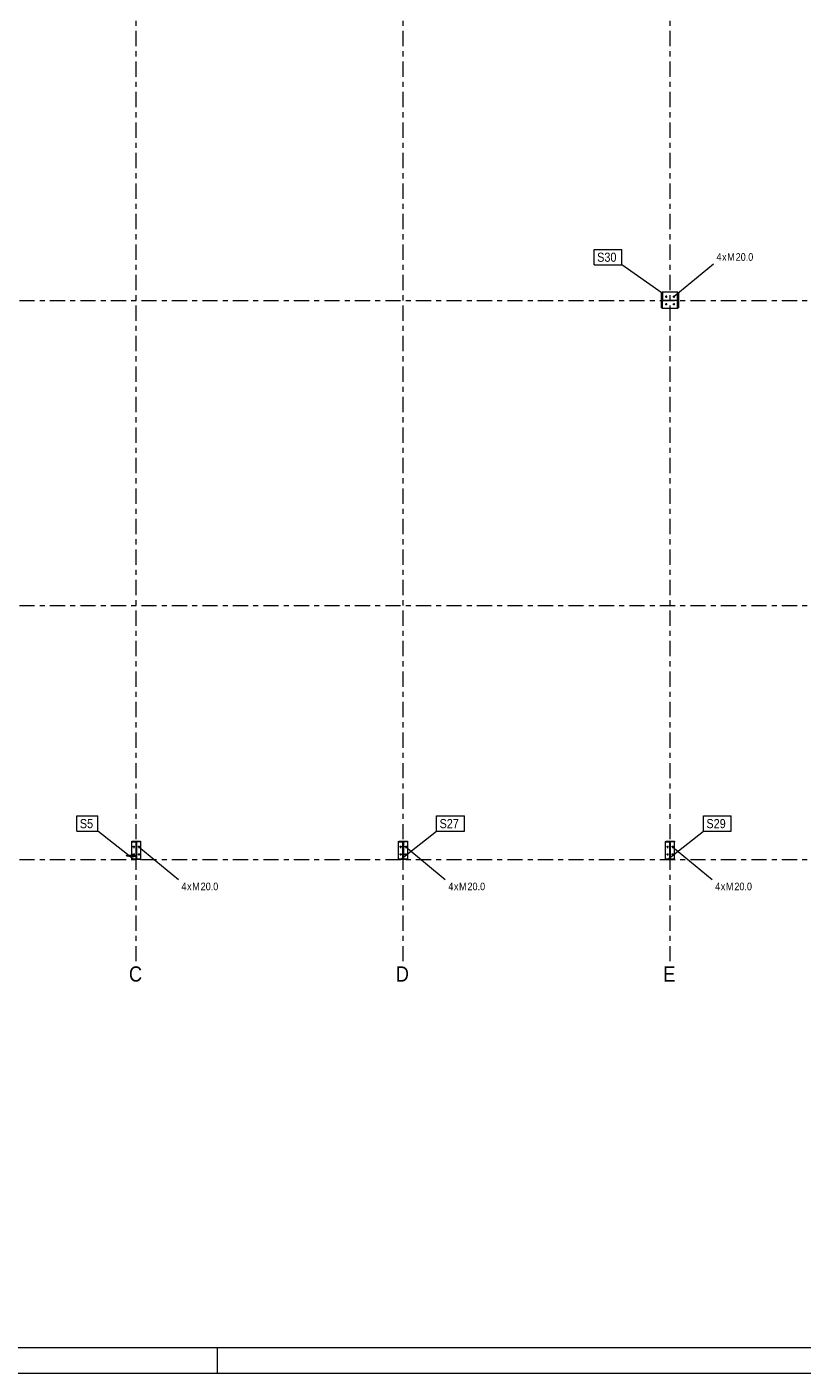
# Model space of a CAD drawing. Header units: millimetres. Extents: x -69 to 541, y -101 to 999.
# Tile 2 of 19: x 83 to 236, y -101 to 164. Entities that reach past the tile are written whole.
import ezdxf

# ---------------------------------------------------------------- set-up
doc = ezdxf.new("R2010")
doc.units = ezdxf.units.MM
doc.linetypes.add('XKITLINE00', pattern=[0])
doc.linetypes.add('XKITLINE03', pattern=[6, 3, -1, 1, -1])
for name, color, linetype, lineweight in [('Arkusz rysunku', 3, 'Continuous', 0), ('Element', 2, 'Continuous', 0), ('Spoina', 1, 'Continuous', 0), ('Znak elementu', 2, 'Continuous', 0), ('Znak śruby', 4, 'Continuous', 0), ('Śruba', 3, 'Continuous', 0)]:
    doc.layers.add(name, color=color, linetype=linetype, lineweight=lineweight)
doc.styles.add('ARIAL', font='ARIAL.TTF')

msp = doc.modelspace()

# ---------------------------------------------------------------- hatches: boundary and pattern name
at = {"layer": 'Śruba'}
for points in [[(209.26, 110.86), (209.27, 110.86), (209.28, 110.86), (209.29, 110.85), (209.3, 110.85), (209.31, 110.84), (209.32, 110.84), (209.33, 110.83), (209.34, 110.82), (209.34, 110.81), (209.35, 110.8), (209.35, 110.79), (209.36, 110.78), (209.36, 110.77), (209.36, 110.76), (209.36, 110.75), (209.36, 110.74), (209.36, 110.73), (209.36, 110.72), (209.35, 110.71), (209.35, 110.7), (209.34, 110.69), (209.34, 110.68), (209.33, 110.67), (209.32, 110.66), (209.31, 110.66), (209.3, 110.65), (209.29, 110.65), (209.28, 110.64), (209.27, 110.64), (209.26, 110.64), (209.25, 110.64), (209.24, 110.64), (209.23, 110.64), (209.22, 110.64), (209.21, 110.65), (209.2, 110.65), (209.19, 110.66), (209.18, 110.66), (209.17, 110.67), (209.16, 110.68), (209.16, 110.69), (209.15, 110.7), (209.15, 110.71), (209.14, 110.72), (209.14, 110.73), (209.14, 110.74), (209.14, 110.75), (209.14, 110.76), (209.14, 110.77), (209.14, 110.78), (209.15, 110.79), (209.15, 110.8), (209.16, 110.81), (209.16, 110.82), (209.17, 110.83), (209.18, 110.84), (209.19, 110.84), (209.2, 110.85), (209.21, 110.85), (209.22, 110.86), (209.23, 110.86), (209.24, 110.86), (209.25, 110.86)], [(209.26, 109.36), (209.27, 109.36), (209.28, 109.36), (209.29, 109.35), (209.3, 109.35), (209.31, 109.34), (209.32, 109.34), (209.33, 109.33), (209.34, 109.32), (209.34, 109.31), (209.35, 109.3), (209.35, 109.29), (209.36, 109.28), (209.36, 109.27), (209.36, 109.26), (209.36, 109.25), (209.36, 109.24), (209.36, 109.23), (209.36, 109.22), (209.35, 109.21), (209.35, 109.2), (209.34, 109.19), (209.34, 109.18), (209.33, 109.17), (209.32, 109.16), (209.31, 109.16), (209.3, 109.15), (209.29, 109.15), (209.28, 109.14), (209.27, 109.14), (209.26, 109.14), (209.25, 109.14), (209.24, 109.14), (209.23, 109.14), (209.22, 109.14), (209.21, 109.15), (209.2, 109.15), (209.19, 109.16), (209.18, 109.16), (209.17, 109.17), (209.16, 109.18), (209.16, 109.19), (209.15, 109.2), (209.15, 109.21), (209.14, 109.22), (209.14, 109.23), (209.14, 109.24), (209.14, 109.25), (209.14, 109.26), (209.14, 109.27), (209.14, 109.28), (209.15, 109.29), (209.15, 109.3), (209.16, 109.31), (209.16, 109.32), (209.17, 109.33), (209.18, 109.34), (209.19, 109.34), (209.2, 109.35), (209.21, 109.35), (209.22, 109.36), (209.23, 109.36), (209.24, 109.36), (209.25, 109.36)], [(210.76, 110.86), (210.77, 110.86), (210.78, 110.86), (210.79, 110.85), (210.8, 110.85), (210.81, 110.84), (210.82, 110.84), (210.83, 110.83), (210.84, 110.82), (210.84, 110.81), (210.85, 110.8), (210.85, 110.79), (210.86, 110.78), (210.86, 110.77), (210.86, 110.76), (210.86, 110.75), (210.86, 110.74), (210.86, 110.73), (210.86, 110.72), (210.85, 110.71), (210.85, 110.7), (210.84, 110.69), (210.84, 110.68), (210.83, 110.67), (210.82, 110.66), (210.81, 110.66), (210.8, 110.65), (210.79, 110.65), (210.78, 110.64), (210.77, 110.64), (210.76, 110.64), (210.75, 110.64), (210.74, 110.64), (210.73, 110.64), (210.72, 110.64), (210.71, 110.65), (210.7, 110.65), (210.69, 110.66), (210.68, 110.66), (210.67, 110.67), (210.66, 110.68), (210.66, 110.69), (210.65, 110.7), (210.65, 110.71), (210.64, 110.72), (210.64, 110.73), (210.64, 110.74), (210.64, 110.75), (210.64, 110.76), (210.64, 110.77), (210.64, 110.78), (210.65, 110.79), (210.65, 110.8), (210.66, 110.81), (210.66, 110.82), (210.67, 110.83), (210.68, 110.84), (210.69, 110.84), (210.7, 110.85), (210.71, 110.85), (210.72, 110.86), (210.73, 110.86), (210.74, 110.86), (210.75, 110.86)], [(210.76, 109.36), (210.77, 109.36), (210.78, 109.36), (210.79, 109.35), (210.8, 109.35), (210.81, 109.34), (210.82, 109.34), (210.83, 109.33), (210.84, 109.32), (210.84, 109.31), (210.85, 109.3), (210.85, 109.29), (210.86, 109.28), (210.86, 109.27), (210.86, 109.26), (210.86, 109.25), (210.86, 109.24), (210.86, 109.23), (210.86, 109.22), (210.85, 109.21), (210.85, 109.2), (210.84, 109.19), (210.84, 109.18), (210.83, 109.17), (210.82, 109.16), (210.81, 109.16), (210.8, 109.15), (210.79, 109.15), (210.78, 109.14), (210.77, 109.14), (210.76, 109.14), (210.75, 109.14), (210.74, 109.14), (210.73, 109.14), (210.72, 109.14), (210.71, 109.15), (210.7, 109.15), (210.69, 109.16), (210.68, 109.16), (210.67, 109.17), (210.66, 109.18), (210.66, 109.19), (210.65, 109.2), (210.65, 109.21), (210.64, 109.22), (210.64, 109.23), (210.64, 109.24), (210.64, 109.25), (210.64, 109.26), (210.64, 109.27), (210.64, 109.28), (210.65, 109.29), (210.65, 109.3), (210.66, 109.31), (210.66, 109.32), (210.67, 109.33), (210.68, 109.34), (210.69, 109.34), (210.7, 109.35), (210.71, 109.35), (210.72, 109.36), (210.73, 109.36), (210.74, 109.36), (210.75, 109.36)], [(104.34, 0.83), (104.59, 0.83), (104.59, 0.71), (104.34, 0.71)], [(104.34, 0.71), (104.59, 0.71), (104.59, 0.59), (104.34, 0.59)], [(104.61, 2.49), (104.61, 2.48), (104.61, 2.47), (104.6, 2.46), (104.6, 2.45), (104.59, 2.44), (104.59, 2.43), (104.58, 2.42), (104.57, 2.41), (104.56, 2.41), (104.55, 2.4), (104.54, 2.4), (104.53, 2.39), (104.52, 2.39), (104.51, 2.39), (104.5, 2.39), (104.49, 2.39), (104.48, 2.39), (104.47, 2.39), (104.46, 2.4), (104.45, 2.4), (104.44, 2.41), (104.43, 2.41), (104.42, 2.42), (104.41, 2.43), (104.41, 2.44), (104.4, 2.45), (104.4, 2.46), (104.39, 2.47), (104.39, 2.48), (104.39, 2.49), (104.39, 2.5), (104.39, 2.51), (104.39, 2.52), (104.39, 2.53), (104.4, 2.54), (104.4, 2.55), (104.41, 2.56), (104.41, 2.57), (104.42, 2.58), (104.43, 2.59), (104.44, 2.59), (104.45, 2.6), (104.46, 2.6), (104.47, 2.61), (104.48, 2.61), (104.49, 2.61), (104.5, 2.61), (104.51, 2.61), (104.52, 2.61), (104.53, 2.61), (104.54, 2.6), (104.55, 2.6), (104.56, 2.59), (104.57, 2.59), (104.58, 2.58), (104.59, 2.57), (104.59, 2.56), (104.6, 2.55), (104.6, 2.54), (104.61, 2.53), (104.61, 2.52), (104.61, 2.51), (104.61, 2.5)], [(104.61, 0.99), (104.61, 0.98), (104.61, 0.97), (104.6, 0.96), (104.6, 0.95), (104.59, 0.94), (104.59, 0.93), (104.58, 0.92), (104.57, 0.91), (104.56, 0.91), (104.55, 0.9), (104.54, 0.9), (104.53, 0.89), (104.52, 0.89), (104.51, 0.89), (104.5, 0.89), (104.49, 0.89), (104.48, 0.89), (104.47, 0.89), (104.46, 0.9), (104.45, 0.9), (104.44, 0.91), (104.43, 0.91), (104.42, 0.92), (104.41, 0.93), (104.41, 0.94), (104.4, 0.95), (104.4, 0.96), (104.39, 0.97), (104.39, 0.98), (104.39, 0.99), (104.39, 1), (104.39, 1.01), (104.39, 1.02), (104.39, 1.03), (104.4, 1.04), (104.4, 1.05), (104.41, 1.06), (104.41, 1.07), (104.42, 1.08), (104.43, 1.09), (104.44, 1.09), (104.45, 1.1), (104.46, 1.1), (104.47, 1.11), (104.48, 1.11), (104.49, 1.11), (104.5, 1.11), (104.51, 1.11), (104.52, 1.11), (104.53, 1.11), (104.54, 1.1), (104.55, 1.1), (104.56, 1.09), (104.57, 1.09), (104.58, 1.08), (104.59, 1.07), (104.59, 1.06), (104.6, 1.05), (104.6, 1.04), (104.61, 1.03), (104.61, 1.02), (104.61, 1.01), (104.61, 1)], [(105.61, 2.49), (105.61, 2.48), (105.61, 2.47), (105.6, 2.46), (105.6, 2.45), (105.59, 2.44), (105.59, 2.43), (105.58, 2.42), (105.57, 2.41), (105.56, 2.41), (105.55, 2.4), (105.54, 2.4), (105.53, 2.39), (105.52, 2.39), (105.51, 2.39), (105.5, 2.39), (105.49, 2.39), (105.48, 2.39), (105.47, 2.39), (105.46, 2.4), (105.45, 2.4), (105.44, 2.41), (105.43, 2.41), (105.42, 2.42), (105.41, 2.43), (105.41, 2.44), (105.4, 2.45), (105.4, 2.46), (105.39, 2.47), (105.39, 2.48), (105.39, 2.49), (105.39, 2.5), (105.39, 2.51), (105.39, 2.52), (105.39, 2.53), (105.4, 2.54), (105.4, 2.55), (105.41, 2.56), (105.41, 2.57), (105.42, 2.58), (105.43, 2.59), (105.44, 2.59), (105.45, 2.6), (105.46, 2.6), (105.47, 2.61), (105.48, 2.61), (105.49, 2.61), (105.5, 2.61), (105.51, 2.61), (105.52, 2.61), (105.53, 2.61), (105.54, 2.6), (105.55, 2.6), (105.56, 2.59), (105.57, 2.59), (105.58, 2.58), (105.59, 2.57), (105.59, 2.56), (105.6, 2.55), (105.6, 2.54), (105.61, 2.53), (105.61, 2.52), (105.61, 2.51), (105.61, 2.5)], [(105.61, 0.99), (105.61, 0.98), (105.61, 0.97), (105.6, 0.96), (105.6, 0.95), (105.59, 0.94), (105.59, 0.93), (105.58, 0.92), (105.57, 0.91), (105.56, 0.91), (105.55, 0.9), (105.54, 0.9), (105.53, 0.89), (105.52, 0.89), (105.51, 0.89), (105.5, 0.89), (105.49, 0.89), (105.48, 0.89), (105.47, 0.89), (105.46, 0.9), (105.45, 0.9), (105.44, 0.91), (105.43, 0.91), (105.42, 0.92), (105.41, 0.93), (105.41, 0.94), (105.4, 0.95), (105.4, 0.96), (105.39, 0.97), (105.39, 0.98), (105.39, 0.99), (105.39, 1), (105.39, 1.01), (105.39, 1.02), (105.39, 1.03), (105.4, 1.04), (105.4, 1.05), (105.41, 1.06), (105.41, 1.07), (105.42, 1.08), (105.43, 1.09), (105.44, 1.09), (105.45, 1.1), (105.46, 1.1), (105.47, 1.11), (105.48, 1.11), (105.49, 1.11), (105.5, 1.11), (105.51, 1.11), (105.52, 1.11), (105.53, 1.11), (105.54, 1.1), (105.55, 1.1), (105.56, 1.09), (105.57, 1.09), (105.58, 1.08), (105.59, 1.07), (105.59, 1.06), (105.6, 1.05), (105.6, 1.04), (105.61, 1.03), (105.61, 1.02), (105.61, 1.01), (105.61, 1)], [(157.11, 2.49), (157.11, 2.48), (157.11, 2.47), (157.1, 2.46), (157.1, 2.45), (157.09, 2.44), (157.09, 2.43), (157.08, 2.42), (157.07, 2.41), (157.06, 2.41), (157.05, 2.4), (157.04, 2.4), (157.03, 2.39), (157.02, 2.39), (157.01, 2.39), (157, 2.39), (156.99, 2.39), (156.98, 2.39), (156.97, 2.39), (156.96, 2.4), (156.95, 2.4), (156.94, 2.41), (156.93, 2.41), (156.92, 2.42), (156.91, 2.43), (156.91, 2.44), (156.9, 2.45), (156.9, 2.46), (156.89, 2.47), (156.89, 2.48), (156.89, 2.49), (156.89, 2.5), (156.89, 2.51), (156.89, 2.52), (156.89, 2.53), (156.9, 2.54), (156.9, 2.55), (156.91, 2.56), (156.91, 2.57), (156.92, 2.58), (156.93, 2.59), (156.94, 2.59), (156.95, 2.6), (156.96, 2.6), (156.97, 2.61), (156.98, 2.61), (156.99, 2.61), (157, 2.61), (157.01, 2.61), (157.02, 2.61), (157.03, 2.61), (157.04, 2.6), (157.05, 2.6), (157.06, 2.59), (157.07, 2.59), (157.08, 2.58), (157.09, 2.57), (157.09, 2.56), (157.1, 2.55), (157.1, 2.54), (157.11, 2.53), (157.11, 2.52), (157.11, 2.51), (157.11, 2.5)], [(157.11, 0.99), (157.11, 0.98), (157.11, 0.97), (157.1, 0.96), (157.1, 0.95), (157.09, 0.94), (157.09, 0.93), (157.08, 0.92), (157.07, 0.91), (157.06, 0.91), (157.05, 0.9), (157.04, 0.9), (157.03, 0.89), (157.02, 0.89), (157.01, 0.89), (157, 0.89), (156.99, 0.89), (156.98, 0.89), (156.97, 0.89), (156.96, 0.9), (156.95, 0.9), (156.94, 0.91), (156.93, 0.91), (156.92, 0.92), (156.91, 0.93), (156.91, 0.94), (156.9, 0.95), (156.9, 0.96), (156.89, 0.97), (156.89, 0.98), (156.89, 0.99), (156.89, 1), (156.89, 1.01), (156.89, 1.02), (156.89, 1.03), (156.9, 1.04), (156.9, 1.05), (156.91, 1.06), (156.91, 1.07), (156.92, 1.08), (156.93, 1.09), (156.94, 1.09), (156.95, 1.1), (156.96, 1.1), (156.97, 1.11), (156.98, 1.11), (156.99, 1.11), (157, 1.11), (157.01, 1.11), (157.02, 1.11), (157.03, 1.11), (157.04, 1.1), (157.05, 1.1), (157.06, 1.09), (157.07, 1.09), (157.08, 1.08), (157.09, 1.07), (157.09, 1.06), (157.1, 1.05), (157.1, 1.04), (157.11, 1.03), (157.11, 1.02), (157.11, 1.01), (157.11, 1)], [(158.11, 2.49), (158.11, 2.48), (158.11, 2.47), (158.1, 2.46), (158.1, 2.45), (158.09, 2.44), (158.09, 2.43), (158.08, 2.42), (158.07, 2.41), (158.06, 2.41), (158.05, 2.4), (158.04, 2.4), (158.03, 2.39), (158.02, 2.39), (158.01, 2.39), (158, 2.39), (157.99, 2.39), (157.98, 2.39), (157.97, 2.39), (157.96, 2.4), (157.95, 2.4), (157.94, 2.41), (157.93, 2.41), (157.92, 2.42), (157.91, 2.43), (157.91, 2.44), (157.9, 2.45), (157.9, 2.46), (157.89, 2.47), (157.89, 2.48), (157.89, 2.49), (157.89, 2.5), (157.89, 2.51), (157.89, 2.52), (157.89, 2.53), (157.9, 2.54), (157.9, 2.55), (157.91, 2.56), (157.91, 2.57), (157.92, 2.58), (157.93, 2.59), (157.94, 2.59), (157.95, 2.6), (157.96, 2.6), (157.97, 2.61), (157.98, 2.61), (157.99, 2.61), (158, 2.61), (158.01, 2.61), (158.02, 2.61), (158.03, 2.61), (158.04, 2.6), (158.05, 2.6), (158.06, 2.59), (158.07, 2.59), (158.08, 2.58), (158.09, 2.57), (158.09, 2.56), (158.1, 2.55), (158.1, 2.54), (158.11, 2.53), (158.11, 2.52), (158.11, 2.51), (158.11, 2.5)], [(158.11, 0.99), (158.11, 0.98), (158.11, 0.97), (158.1, 0.96), (158.1, 0.95), (158.09, 0.94), (158.09, 0.93), (158.08, 0.92), (158.07, 0.91), (158.06, 0.91), (158.05, 0.9), (158.04, 0.9), (158.03, 0.89), (158.02, 0.89), (158.01, 0.89), (158, 0.89), (157.99, 0.89), (157.98, 0.89), (157.97, 0.89), (157.96, 0.9), (157.95, 0.9), (157.94, 0.91), (157.93, 0.91), (157.92, 0.92), (157.91, 0.93), (157.91, 0.94), (157.9, 0.95), (157.9, 0.96), (157.89, 0.97), (157.89, 0.98), (157.89, 0.99), (157.89, 1), (157.89, 1.01), (157.89, 1.02), (157.89, 1.03), (157.9, 1.04), (157.9, 1.05), (157.91, 1.06), (157.91, 1.07), (157.92, 1.08), (157.93, 1.09), (157.94, 1.09), (157.95, 1.1), (157.96, 1.1), (157.97, 1.11), (157.98, 1.11), (157.99, 1.11), (158, 1.11), (158.01, 1.11), (158.02, 1.11), (158.03, 1.11), (158.04, 1.1), (158.05, 1.1), (158.06, 1.09), (158.07, 1.09), (158.08, 1.08), (158.09, 1.07), (158.09, 1.06), (158.1, 1.05), (158.1, 1.04), (158.11, 1.03), (158.11, 1.02), (158.11, 1.01), (158.11, 1)], [(209.61, 2.49), (209.61, 2.48), (209.61, 2.47), (209.6, 2.46), (209.6, 2.45), (209.59, 2.44), (209.59, 2.43), (209.58, 2.42), (209.57, 2.41), (209.56, 2.41), (209.55, 2.4), (209.54, 2.4), (209.53, 2.39), (209.52, 2.39), (209.51, 2.39), (209.5, 2.39), (209.49, 2.39), (209.48, 2.39), (209.47, 2.39), (209.46, 2.4), (209.45, 2.4), (209.44, 2.41), (209.43, 2.41), (209.42, 2.42), (209.41, 2.43), (209.41, 2.44), (209.4, 2.45), (209.4, 2.46), (209.39, 2.47), (209.39, 2.48), (209.39, 2.49), (209.39, 2.5), (209.39, 2.51), (209.39, 2.52), (209.39, 2.53), (209.4, 2.54), (209.4, 2.55), (209.41, 2.56), (209.41, 2.57), (209.42, 2.58), (209.43, 2.59), (209.44, 2.59), (209.45, 2.6), (209.46, 2.6), (209.47, 2.61), (209.48, 2.61), (209.49, 2.61), (209.5, 2.61), (209.51, 2.61), (209.52, 2.61), (209.53, 2.61), (209.54, 2.6), (209.55, 2.6), (209.56, 2.59), (209.57, 2.59), (209.58, 2.58), (209.59, 2.57), (209.59, 2.56), (209.6, 2.55), (209.6, 2.54), (209.61, 2.53), (209.61, 2.52), (209.61, 2.51), (209.61, 2.5)], [(209.61, 0.99), (209.61, 0.98), (209.61, 0.97), (209.6, 0.96), (209.6, 0.95), (209.59, 0.94), (209.59, 0.93), (209.58, 0.92), (209.57, 0.91), (209.56, 0.91), (209.55, 0.9), (209.54, 0.9), (209.53, 0.89), (209.52, 0.89), (209.51, 0.89), (209.5, 0.89), (209.49, 0.89), (209.48, 0.89), (209.47, 0.89), (209.46, 0.9), (209.45, 0.9), (209.44, 0.91), (209.43, 0.91), (209.42, 0.92), (209.41, 0.93), (209.41, 0.94), (209.4, 0.95), (209.4, 0.96), (209.39, 0.97), (209.39, 0.98), (209.39, 0.99), (209.39, 1), (209.39, 1.01), (209.39, 1.02), (209.39, 1.03), (209.4, 1.04), (209.4, 1.05), (209.41, 1.06), (209.41, 1.07), (209.42, 1.08), (209.43, 1.09), (209.44, 1.09), (209.45, 1.1), (209.46, 1.1), (209.47, 1.11), (209.48, 1.11), (209.49, 1.11), (209.5, 1.11), (209.51, 1.11), (209.52, 1.11), (209.53, 1.11), (209.54, 1.1), (209.55, 1.1), (209.56, 1.09), (209.57, 1.09), (209.58, 1.08), (209.59, 1.07), (209.59, 1.06), (209.6, 1.05), (209.6, 1.04), (209.61, 1.03), (209.61, 1.02), (209.61, 1.01), (209.61, 1)], [(210.61, 2.49), (210.61, 2.48), (210.61, 2.47), (210.6, 2.46), (210.6, 2.45), (210.59, 2.44), (210.59, 2.43), (210.58, 2.42), (210.57, 2.41), (210.56, 2.41), (210.55, 2.4), (210.54, 2.4), (210.53, 2.39), (210.52, 2.39), (210.51, 2.39), (210.5, 2.39), (210.49, 2.39), (210.48, 2.39), (210.47, 2.39), (210.46, 2.4), (210.45, 2.4), (210.44, 2.41), (210.43, 2.41), (210.42, 2.42), (210.41, 2.43), (210.41, 2.44), (210.4, 2.45), (210.4, 2.46), (210.39, 2.47), (210.39, 2.48), (210.39, 2.49), (210.39, 2.5), (210.39, 2.51), (210.39, 2.52), (210.39, 2.53), (210.4, 2.54), (210.4, 2.55), (210.41, 2.56), (210.41, 2.57), (210.42, 2.58), (210.43, 2.59), (210.44, 2.59), (210.45, 2.6), (210.46, 2.6), (210.47, 2.61), (210.48, 2.61), (210.49, 2.61), (210.5, 2.61), (210.51, 2.61), (210.52, 2.61), (210.53, 2.61), (210.54, 2.6), (210.55, 2.6), (210.56, 2.59), (210.57, 2.59), (210.58, 2.58), (210.59, 2.57), (210.59, 2.56), (210.6, 2.55), (210.6, 2.54), (210.61, 2.53), (210.61, 2.52), (210.61, 2.51), (210.61, 2.5)], [(210.61, 0.99), (210.61, 0.98), (210.61, 0.97), (210.6, 0.96), (210.6, 0.95), (210.59, 0.94), (210.59, 0.93), (210.58, 0.92), (210.57, 0.91), (210.56, 0.91), (210.55, 0.9), (210.54, 0.9), (210.53, 0.89), (210.52, 0.89), (210.51, 0.89), (210.5, 0.89), (210.49, 0.89), (210.48, 0.89), (210.47, 0.89), (210.46, 0.9), (210.45, 0.9), (210.44, 0.91), (210.43, 0.91), (210.42, 0.92), (210.41, 0.93), (210.41, 0.94), (210.4, 0.95), (210.4, 0.96), (210.39, 0.97), (210.39, 0.98), (210.39, 0.99), (210.39, 1), (210.39, 1.01), (210.39, 1.02), (210.39, 1.03), (210.4, 1.04), (210.4, 1.05), (210.41, 1.06), (210.41, 1.07), (210.42, 1.08), (210.43, 1.09), (210.44, 1.09), (210.45, 1.1), (210.46, 1.1), (210.47, 1.11), (210.48, 1.11), (210.49, 1.11), (210.5, 1.11), (210.51, 1.11), (210.52, 1.11), (210.53, 1.11), (210.54, 1.1), (210.55, 1.1), (210.56, 1.09), (210.57, 1.09), (210.58, 1.08), (210.59, 1.07), (210.59, 1.06), (210.6, 1.05), (210.6, 1.04), (210.61, 1.03), (210.61, 1.02), (210.61, 1.01), (210.61, 1)]]:
    msp.add_hatch(color=256, dxfattribs=at).paths.add_polyline_path(points, flags=17)

# ---------------------------------------------------------------- linework, layer by layer
at = {"layer": 'Arkusz rysunku', "linetype": 'XKITLINE00', "lineweight": 0}
for p, q in [((-64.02, -96), (535.98, -96)), ((120.98, -101), (120.98, -96)), ((-69.02, -101), (540.98, -101))]:
    msp.add_line(p, q, dxfattribs=at)
at = {"layer": 'Element', "linetype": 'XKITLINE00', "lineweight": 0}
for p, q in [((208.35, 108.5), (208.35, 111.5)), ((208.35, 111.5), (208.51, 111.5)), ((208.35, 108.5), (208.35, 111.5)), ((208.35, 111.5), (208.51, 111.5)), ((211.57, 111.6), (208.43, 111.6)), ((208.43, 111.5), (208.43, 111.6)), ((208.51, 111.5), (208.51, 110.05)), ((208.51, 111.5), (208.51, 110.05)), ((211.48, 110.05), (211.48, 111.5)), ((211.48, 111.5), (211.65, 111.5)), ((211.48, 110.05), (211.48, 111.5)), ((211.48, 111.5), (211.65, 111.5)), ((211.57, 111.5), (211.57, 111.6)), ((211.65, 111.5), (211.65, 108.5)), ((211.65, 111.5), (211.65, 108.5)), ((208.51, 110.05), (211.48, 110.05)), ((208.51, 110.05), (211.48, 110.05)), ((211.48, 109.95), (208.51, 109.95)), ((208.51, 108.5), (208.51, 109.95)), ((211.48, 109.95), (208.51, 109.95)), ((208.51, 108.5), (208.51, 109.95)), ((211.48, 108.5), (211.48, 109.95)), ((211.48, 108.5), (211.48, 109.95)), ((208.51, 108.5), (208.35, 108.5)), ((208.51, 108.5), (208.35, 108.5)), ((208.43, 108.4), (208.43, 108.5)), ((211.57, 108.4), (208.43, 108.4)), ((211.65, 108.5), (211.48, 108.5)), ((211.65, 108.5), (211.48, 108.5)), ((211.57, 108.4), (211.57, 108.5)), ((104.1, 0.83), (104.1, 3.55)), ((104.1, 3.55), (104.15, 3.55)), ((104.15, 3.47), (104.15, 3.6)), ((104.15, 3.6), (105.85, 3.6)), ((104.15, 3.47), (104.15, 3.6)), ((104.15, 3.6), (105.85, 3.6)), ((104.15, 3.47), (104.96, 3.47)), ((104.15, 3.47), (104.96, 3.47)), ((104.96, 0.13), (104.96, 3.47)), ((104.96, 0.13), (104.96, 3.47)), ((105.85, 3.47), (105.04, 3.47)), ((105.04, 3.47), (105.04, 0.13)), ((105.85, 3.47), (105.04, 3.47)), ((105.04, 3.47), (105.04, 0.13)), ((105.85, 3.6), (105.85, 3.47)), ((105.85, 3.6), (105.85, 3.47)), ((105.85, 3.55), (105.9, 3.55)), ((105.9, 0.05), (105.9, 3.55)), ((156.6, 0.05), (156.6, 3.55)), ((156.6, 3.55), (156.65, 3.55)), ((156.65, 3.47), (156.65, 3.6)), ((156.65, 3.6), (158.35, 3.6)), ((156.65, 3.47), (156.65, 3.6)), ((156.65, 3.6), (158.35, 3.6)), ((156.65, 3.47), (157.46, 3.47)), ((156.65, 3.47), (157.46, 3.47)), ((157.46, 0.13), (157.46, 3.47)), ((157.46, 0.13), (157.46, 3.47)), ((158.35, 3.47), (157.54, 3.47)), ((157.54, 3.47), (157.54, 0.13)), ((158.35, 3.47), (157.54, 3.47)), ((157.54, 3.47), (157.54, 0.13)), ((158.35, 3.6), (158.35, 3.47)), ((158.35, 3.6), (158.35, 3.47)), ((158.35, 3.55), (158.4, 3.55)), ((158.4, 0.05), (158.4, 3.55)), ((209.1, 0.05), (209.1, 3.55)), ((209.1, 3.55), (209.15, 3.55)), ((209.15, 3.47), (209.15, 3.6)), ((209.15, 3.6), (210.85, 3.6)), ((209.15, 3.47), (209.15, 3.6)), ((209.15, 3.6), (210.85, 3.6)), ((209.15, 3.47), (209.96, 3.47)), ((209.15, 3.47), (209.96, 3.47)), ((209.96, 0.13), (209.96, 3.47)), ((209.96, 0.13), (209.96, 3.47)), ((210.85, 3.47), (210.04, 3.47)), ((210.04, 3.47), (210.04, 0.13)), ((210.85, 3.47), (210.04, 3.47)), ((210.04, 3.47), (210.04, 0.13)), ((210.85, 3.6), (210.85, 3.47)), ((210.85, 3.6), (210.85, 3.47)), ((210.85, 3.55), (210.9, 3.55)), ((210.9, 0.05), (210.9, 3.55)), ((103.05, 0.71), (103.05, 0.83)), ((103.45, 0.83), (103.05, 0.83)), ((103.05, 0.71), (103.05, 0.83)), ((103.41, 0.83), (103.05, 0.83)), ((103.05, 0.71), (103.45, 0.71)), ((103.05, 0.71), (103.41, 0.71)), ((103.41, 0.71), (103.41, 0.83)), ((103.41, 0.71), (103.41, 0.83)), ((103.41, 0.77), (103.42, 0.81)), ((103.41, 0.77), (103.42, 0.81)), ((103.42, 0.73), (103.41, 0.77)), ((103.42, 0.73), (103.41, 0.77)), ((103.42, 0.81), (103.46, 0.84)), ((103.42, 0.81), (103.46, 0.84)), ((103.46, 0.7), (103.42, 0.73)), ((103.46, 0.7), (103.42, 0.73)), ((103.46, 0.84), (103.52, 0.85)), ((103.46, 0.84), (103.52, 0.85)), ((103.52, 0.69), (103.46, 0.7)), ((103.52, 0.69), (103.46, 0.7)), ((103.52, 0.85), (103.57, 0.84)), ((103.52, 0.85), (104.01, 0.85)), ((103.52, 0.85), (103.57, 0.84)), ((103.57, 0.7), (103.52, 0.69)), ((103.57, 0.7), (103.52, 0.69)), ((103.52, 0.69), (104.01, 0.69)), ((103.57, 0.84), (103.62, 0.81)), ((103.57, 0.84), (103.62, 0.81)), ((103.62, 0.73), (103.57, 0.7)), ((103.62, 0.73), (103.57, 0.7)), ((103.62, 0.81), (103.63, 0.77)), ((103.62, 0.81), (103.63, 0.77)), ((103.63, 0.77), (103.62, 0.73)), ((103.63, 0.77), (103.62, 0.73)), ((103.63, 0.83), (104.81, 0.83)), ((103.63, 0.83), (103.63, 0.71)), ((103.63, 0.71), (103.63, 0.83)), ((103.63, 0.83), (103.98, 0.83)), ((103.63, 0.71), (104.45, 0.71)), ((103.63, 0.71), (103.98, 0.71)), ((103.97, 0.59), (103.97, 0.69)), ((104.96, 0.59), (103.97, 0.59)), ((103.98, 0.71), (103.98, 0.83)), ((103.98, 0.71), (103.98, 0.83)), ((104.04, 0.84), (104.01, 0.85)), ((104.01, 0.69), (104.04, 0.7)), ((104.04, 0.83), (104.04, 0.84)), ((104.04, 0.7), (104.04, 0.71)), ((104.1, 0.05), (104.1, 0.59)), ((104.1, 0.05), (104.15, 0.05)), ((104.15, 0), (104.15, 0.13)), ((104.15, 0.13), (104.96, 0.13)), ((104.15, 0), (104.15, 0.13)), ((104.15, 0.13), (104.96, 0.13)), ((105.85, 0), (104.15, 0)), ((105.85, 0), (104.15, 0)), ((104.45, 0.71), (104.96, 0.71)), ((104.47, 0.59), (104.47, 0.71)), ((104.81, 0.83), (104.81, 0.71)), ((105.04, 0.13), (105.85, 0.13)), ((105.04, 0.13), (105.85, 0.13)), ((105.85, 0.13), (105.85, 0)), ((105.85, 0.13), (105.85, 0)), ((105.85, 0.05), (105.9, 0.05)), ((156.6, 0.05), (156.65, 0.05)), ((156.65, 0), (156.65, 0.13)), ((156.65, 0.13), (157.46, 0.13)), ((156.65, 0), (156.65, 0.13)), ((156.65, 0.13), (157.46, 0.13)), ((158.35, 0), (156.65, 0)), ((158.35, 0), (156.65, 0)), ((157.54, 0.13), (158.35, 0.13)), ((157.54, 0.13), (158.35, 0.13)), ((158.35, 0.13), (158.35, 0)), ((158.35, 0.13), (158.35, 0)), ((158.35, 0.05), (158.4, 0.05)), ((209.1, 0.05), (209.15, 0.05)), ((209.15, 0), (209.15, 0.13)), ((209.15, 0.13), (209.96, 0.13)), ((209.15, 0), (209.15, 0.13)), ((209.15, 0.13), (209.96, 0.13)), ((210.85, 0), (209.15, 0)), ((210.85, 0), (209.15, 0)), ((210.04, 0.13), (210.85, 0.13)), ((210.04, 0.13), (210.85, 0.13)), ((210.85, 0.13), (210.85, 0)), ((210.85, 0.13), (210.85, 0)), ((210.85, 0.05), (210.9, 0.05))]:
    msp.add_line(p, q, dxfattribs=at)
at = {"layer": 'Spoina', "linetype": 'XKITLINE03', "lineweight": 0}
for p, q in [((105, -20), (105, 960)), ((157.5, -20), (157.5, 960)), ((210, -20), (210, 960)), ((-20, 110), (440, 110)), ((-20, 50), (440, 50)), ((-20, 0), (440, 0))]:
    msp.add_line(p, q, dxfattribs=at)
at = {"layer": 'Znak elementu', "linetype": 'XKITLINE00', "lineweight": 0}
for p, q in [((195.06, 119.99), (200.53, 119.99)), ((195.06, 116.99), (195.06, 119.99)), ((200.53, 116.99), (200.53, 119.99)), ((195.06, 116.99), (200.53, 116.99)), ((208.43, 111.42), (200.53, 116.99)), ((93.29, 8.58), (97.42, 8.58)), ((93.29, 5.58), (93.29, 8.58)), ((97.42, 5.58), (97.42, 8.58)), ((164.06, 8.58), (169.54, 8.58)), ((164.06, 5.58), (164.06, 8.58)), ((169.54, 5.58), (169.54, 8.58)), ((216.56, 8.58), (222.04, 8.58)), ((216.56, 5.58), (216.56, 8.58)), ((222.04, 5.58), (222.04, 8.58)), ((93.29, 5.58), (97.42, 5.58)), ((104.49, 0), (97.42, 5.58)), ((156.99, 0), (164.06, 5.58)), ((164.06, 5.58), (169.54, 5.58)), ((209.49, 0), (216.56, 5.58)), ((216.56, 5.58), (222.04, 5.58))]:
    msp.add_line(p, q, dxfattribs=at)
at = {"layer": 'Znak śruby', "linetype": 'XKITLINE00', "lineweight": 0}
for p, q in [((210.75, 110.75), (218.53, 117.18)), ((105.5, 2.5), (113.28, -3.93)), ((158, 2.5), (165.78, -3.93)), ((210.5, 2.5), (218.28, -3.93))]:
    msp.add_line(p, q, dxfattribs=at)
at = {"layer": 'Śruba', "linetype": 'XKITLINE00', "lineweight": 0}
for p, q in [((209.03, 110.75), (209.47, 110.75)), ((209.03, 109.25), (209.47, 109.25)), ((209.25, 110.97), (209.25, 110.53)), ((209.25, 109.47), (209.25, 109.03)), ((210.53, 110.75), (210.97, 110.75)), ((210.53, 109.25), (210.97, 109.25)), ((210.75, 110.97), (210.75, 110.53)), ((210.75, 109.47), (210.75, 109.03)), ((104.5, 2.72), (104.5, 2.28)), ((105.5, 2.72), (105.5, 2.28)), ((157, 2.72), (157, 2.28)), ((158, 2.72), (158, 2.28)), ((209.5, 2.72), (209.5, 2.28)), ((210.5, 2.72), (210.5, 2.28)), ((104.72, 2.5), (104.28, 2.5)), ((104.72, 1), (104.28, 1)), ((104.34, 0.83), (104.34, 0.71)), ((104.34, 0.71), (104.34, 0.59)), ((104.47, 0.93), (104.47, 0.48)), ((104.5, 1.22), (104.5, 0.78)), ((104.59, 0.83), (104.59, 0.71)), ((104.59, 0.71), (104.59, 0.59)), ((105.72, 2.5), (105.28, 2.5)), ((105.72, 1), (105.28, 1)), ((105.5, 1.22), (105.5, 0.78)), ((157.22, 2.5), (156.78, 2.5)), ((157.22, 1), (156.78, 1)), ((157, 1.22), (157, 0.78)), ((158.22, 2.5), (157.78, 2.5)), ((158.22, 1), (157.78, 1)), ((158, 1.22), (158, 0.78)), ((209.72, 2.5), (209.28, 2.5)), ((209.72, 1), (209.28, 1)), ((209.5, 1.22), (209.5, 0.78)), ((210.72, 2.5), (210.28, 2.5)), ((210.72, 1), (210.28, 1)), ((210.5, 1.22), (210.5, 0.78))]:
    msp.add_line(p, q, dxfattribs=at)

# ---------------------------------------------------------------- texts
at = {"layer": 'Spoina', "style": 'ARIAL', "width": 0.85}
for s, p in [('C', (103.56, -24)), ('D', (156.06, -24)), ('E', (208.67, -24))]:
    msp.add_text(s, height=3, dxfattribs=at).set_placement(p)
at = {"layer": 'Znak elementu', "style": 'ARIAL', "width": 0.85}
for s, p in [('S30', (195.66, 117.59)), ('S5', (93.89, 6.18)), ('S27', (164.66, 6.18)), ('S29', (217.16, 6.18))]:
    msp.add_text(s, height=1.8, dxfattribs=at).set_placement(p)
at = {"layer": 'Znak śruby', "style": 'ARIAL', "width": 0.85}
for s, p in [('4', (219.13, 117.78)), ('M', (221.24, 117.78)), ('20.0', (222.91, 117.78)), ('x', (220.24, 117.78)), ('4', (113.88, -6.03)), ('x', (114.99, -6.03)), ('M', (115.99, -6.03)), ('20.0', (117.66, -6.03)), ('4', (166.38, -6.03)), ('x', (167.49, -6.03)), ('M', (168.49, -6.03)), ('20.0', (170.16, -6.03)), ('4', (218.88, -6.03)), ('x', (219.99, -6.03)), ('M', (220.99, -6.03)), ('20.0', (222.66, -6.03))]:
    msp.add_text(s, height=1.5, dxfattribs=at).set_placement(p)

doc.saveas('drawing.dxf')
